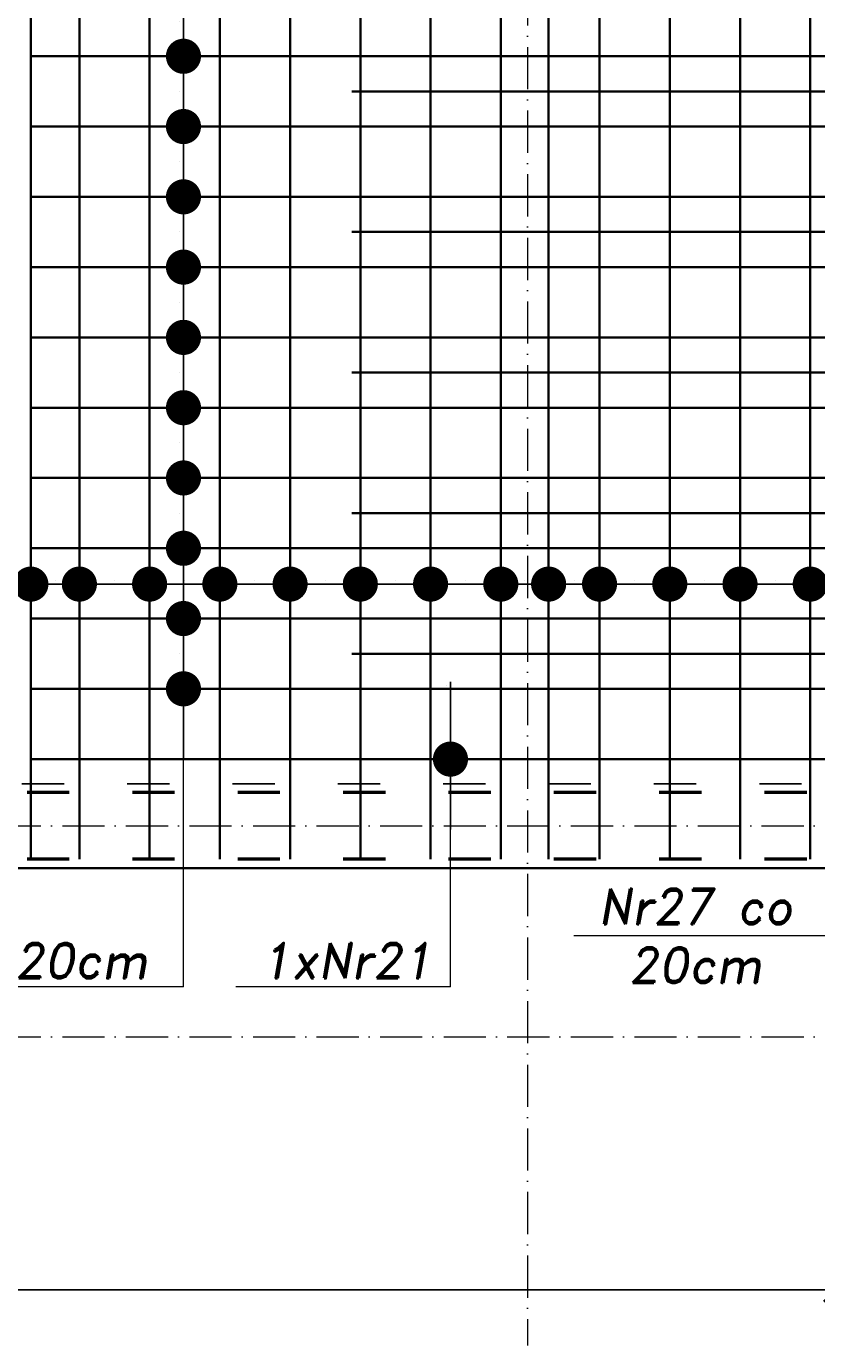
# Model space of a CAD drawing. Header units: millimetres. Extents: x 300938 to 312016, y 11971 to 20881.
# Tile 181 of 239: x 309886 to 310111, y 16196 to 16572. Entities that reach past the tile are written whole.
import ezdxf

# ---------------------------------------------------------------- set-up
doc = ezdxf.new("R2010")
doc.units = ezdxf.units.MM
doc.linetypes.add('ACAD_ISO03W100', pattern=[30, 12, -18])
doc.linetypes.add('ACAD_ISO10W100', pattern=[18, 12, -3, 0, -3])
for name, color, linetype, lineweight in [('konstrukcja', 3, 'Continuous', 35), ('konstrukcja wymiary', 1, 'Continuous', 13), ('opisy', 2, 'Continuous', 18), ('osie', 5, 'ACAD_ISO10W100', 13), ('zbrojenie', 4, 'Continuous', 50), ('zbrojenie płyty', 141, 'Continuous', 35)]:
    doc.layers.add(name, color=color, linetype=linetype, lineweight=lineweight)
doc.layers.add('przerywane', color=6, linetype='ACAD_ISO03W100')
doc.styles.add('KONSTRUKCJA', font='romand.shx', dxfattribs={"oblique": 10})
doc.styles.get("Standard").update_dxf_attribs({"font": 'romand.shx', "oblique": 10})
doc.dimstyles.new('150', dxfattribs={"dimtxt": 10, "dimasz": 7, "dimexe": 1.25, "dimexo": 0.625, "dimgap": 3, "dimtad": 1, "dimdec": 0, "dimrnd": 0.5, "dimtxsty": 'KONSTRUKCJA', "dimblk": 'ARCHTICK', "dimcen": 2.5, "dimadec": 0, "dimazin": 0, "dimtfac": 1, "dimtdec": 0, "dimtix": 1, "dimtmove": 0, "dimatfit": 3, "dimfxl": 4, "dimfxlon": 1, "dimarcsym": 0})
doc.dimstyles.new('kropki', dxfattribs={"dimtxt": 0.001, "dimasz": 10, "dimexe": 1.25, "dimexo": 0.625, "dimgap": 1, "dimtad": 1, "dimtxsty": 'Standard', "dimblk": 'DOT', "dimcen": 2.5, "dimadec": 0, "dimazin": 0, "dimtfac": 1, "dimtmove": 0, "dimatfit": 3, "dimfxl": 1, "dimfxlon": 1, "dimarcsym": 0})

# ---------------------------------------------------------------- blocks, each defined once
blk = doc.blocks.new('_ArchTick')
at = {"color": 0, "linetype": 'ByBlock', "lineweight": 13, "const_width": 0.15}
blk.add_lwpolyline([(-0.5, -0.5), (0.5, 0.5)], dxfattribs=at)
blk = doc.blocks.new('*D1323')
at = {"layer": 'Defpoints', "color": 0, "transparency": 16777216}
for p in [(310116.63, 16332.22), (309620.63, 16272.22), (310116.63, 16212.22)]:
    blk.add_point(p, dxfattribs=at)
at = {"layer": 'konstrukcja wymiary', "color": 0, "lineweight": -2, "transparency": 16777216}
for p, q in [((309620.63, 16216.22), (309620.63, 16210.97)), ((310116.63, 16216.22), (310116.63, 16210.97)), ((309620.63, 16212.22), (310116.63, 16212.22))]:
    blk.add_line(p, q, dxfattribs=at)
at = {"layer": 'konstrukcja wymiary', "color": 0, "lineweight": -2, "transparency": 16777216, "xscale": 7, "yscale": 7, "zscale": 7, "rotation": 180}
blk.add_blockref('_ArchTick', (309620.63, 16212.22), dxfattribs=at)
at = {"layer": 'konstrukcja wymiary', "color": 0, "lineweight": -2, "transparency": 16777216, "xscale": 7, "yscale": 7, "zscale": 7}
blk.add_blockref('_ArchTick', (310116.63, 16212.22), dxfattribs=at)
at = {"layer": 'konstrukcja wymiary', "color": 0, "transparency": 16777216, "insert": (309868.63, 16220.22), "char_height": 10, "attachment_point": 5, "style": 'KONSTRUKCJA'}
blk.add_mtext('496', dxfattribs=at)
blk = doc.blocks.new('_Dot')
at = {"color": 0, "linetype": 'ByBlock', "lineweight": -2}
blk.add_line((-0.5, 0), (-1, 0), dxfattribs=at)
at = {"color": 0, "linetype": 'ByBlock', "const_width": 0.5}
blk.add_lwpolyline([(-0.25, 0, 1), (0.25, 0, 1)], format="xyb", close=True, dxfattribs=at)
blk = doc.blocks.new('*D1833')
at = {"layer": 'Defpoints', "color": 0, "transparency": 16777216}
for p in [(309921.01, 16603.22), (309921.01, 16583.22), (309930.65, 16583.22)]:
    blk.add_point(p, dxfattribs=at)
at = {"layer": 'konstrukcja wymiary', "color": 0, "lineweight": -2, "transparency": 16777216}
for p, q in [((309930.65, 16613.22), (309930.65, 16623.22)), ((309929.65, 16603.22), (309931.9, 16603.22)), ((309930.65, 16603.22), (309930.65, 16583.22)), ((309929.65, 16583.22), (309931.9, 16583.22)), ((309930.65, 16573.22), (309930.65, 16563.22))]:
    blk.add_line(p, q, dxfattribs=at)
at = {"layer": 'konstrukcja wymiary', "color": 0, "lineweight": -2, "transparency": 16777216, "xscale": 10, "yscale": 10, "zscale": 10}
for p, rotation in [((309930.65, 16603.22), 270), ((309930.65, 16583.22), 90)]:
    blk.add_blockref('_Dot', p, dxfattribs=dict(at, rotation=rotation))
at = {"layer": 'konstrukcja wymiary', "color": 0, "transparency": 16777216, "insert": (309929.65, 16593.22), "char_height": 0.001, "attachment_point": 5, "rotation": 90}
blk.add_mtext('20', dxfattribs=at)
blk = doc.blocks.new('*D1834')
at = {"layer": 'Defpoints', "color": 0, "transparency": 16777216}
for p in [(309921.01, 16583.22), (309921.01, 16563.22), (309930.65, 16563.22)]:
    blk.add_point(p, dxfattribs=at)
at = {"layer": 'konstrukcja wymiary', "color": 0, "lineweight": -2, "transparency": 16777216}
for p, q in [((309930.65, 16593.22), (309930.65, 16603.22)), ((309929.65, 16583.22), (309931.9, 16583.22)), ((309930.65, 16583.22), (309930.65, 16563.22)), ((309929.65, 16563.22), (309931.9, 16563.22)), ((309930.65, 16553.22), (309930.65, 16543.22))]:
    blk.add_line(p, q, dxfattribs=at)
at = {"layer": 'konstrukcja wymiary', "color": 0, "lineweight": -2, "transparency": 16777216, "xscale": 10, "yscale": 10, "zscale": 10}
for p, rotation in [((309930.65, 16583.22), 270), ((309930.65, 16563.22), 90)]:
    blk.add_blockref('_Dot', p, dxfattribs=dict(at, rotation=rotation))
at = {"layer": 'konstrukcja wymiary', "color": 0, "transparency": 16777216, "insert": (309929.65, 16573.22), "char_height": 0.001, "attachment_point": 5, "rotation": 90}
blk.add_mtext('20', dxfattribs=at)
blk = doc.blocks.new('*D1835')
at = {"layer": 'Defpoints', "color": 0, "transparency": 16777216}
for p in [(309921.01, 16563.22), (309921.01, 16543.22), (309930.65, 16543.22)]:
    blk.add_point(p, dxfattribs=at)
at = {"layer": 'konstrukcja wymiary', "color": 0, "lineweight": -2, "transparency": 16777216}
for p, q in [((309930.65, 16573.22), (309930.65, 16583.22)), ((309929.65, 16563.22), (309931.9, 16563.22)), ((309930.65, 16563.22), (309930.65, 16543.22)), ((309929.65, 16543.22), (309931.9, 16543.22)), ((309930.65, 16533.22), (309930.65, 16523.22))]:
    blk.add_line(p, q, dxfattribs=at)
at = {"layer": 'konstrukcja wymiary', "color": 0, "lineweight": -2, "transparency": 16777216, "xscale": 10, "yscale": 10, "zscale": 10}
for p, rotation in [((309930.65, 16563.22), 270), ((309930.65, 16543.22), 90)]:
    blk.add_blockref('_Dot', p, dxfattribs=dict(at, rotation=rotation))
at = {"layer": 'konstrukcja wymiary', "color": 0, "transparency": 16777216, "insert": (309929.65, 16553.22), "char_height": 0.001, "attachment_point": 5, "rotation": 90}
blk.add_mtext('20', dxfattribs=at)
blk = doc.blocks.new('*D1836')
at = {"layer": 'Defpoints', "color": 0, "transparency": 16777216}
for p in [(309921.01, 16543.22), (309921.01, 16523.22), (309930.65, 16523.22)]:
    blk.add_point(p, dxfattribs=at)
at = {"layer": 'konstrukcja wymiary', "color": 0, "lineweight": -2, "transparency": 16777216}
for p, q in [((309930.65, 16553.22), (309930.65, 16563.22)), ((309929.65, 16543.22), (309931.9, 16543.22)), ((309930.65, 16543.22), (309930.65, 16523.22)), ((309929.65, 16523.22), (309931.9, 16523.22)), ((309930.65, 16513.22), (309930.65, 16503.22))]:
    blk.add_line(p, q, dxfattribs=at)
at = {"layer": 'konstrukcja wymiary', "color": 0, "lineweight": -2, "transparency": 16777216, "xscale": 10, "yscale": 10, "zscale": 10}
for p, rotation in [((309930.65, 16543.22), 270), ((309930.65, 16523.22), 90)]:
    blk.add_blockref('_Dot', p, dxfattribs=dict(at, rotation=rotation))
at = {"layer": 'konstrukcja wymiary', "color": 0, "transparency": 16777216, "insert": (309929.65, 16533.22), "char_height": 0.001, "attachment_point": 5, "rotation": 90}
blk.add_mtext('20', dxfattribs=at)
blk = doc.blocks.new('*D1837')
at = {"layer": 'Defpoints', "color": 0, "transparency": 16777216}
for p in [(309921.01, 16523.22), (309921.01, 16503.22), (309930.65, 16503.22)]:
    blk.add_point(p, dxfattribs=at)
at = {"layer": 'konstrukcja wymiary', "color": 0, "lineweight": -2, "transparency": 16777216}
for p, q in [((309930.65, 16533.22), (309930.65, 16543.22)), ((309929.65, 16523.22), (309931.9, 16523.22)), ((309930.65, 16523.22), (309930.65, 16503.22)), ((309929.65, 16503.22), (309931.9, 16503.22)), ((309930.65, 16493.22), (309930.65, 16483.22))]:
    blk.add_line(p, q, dxfattribs=at)
at = {"layer": 'konstrukcja wymiary', "color": 0, "lineweight": -2, "transparency": 16777216, "xscale": 10, "yscale": 10, "zscale": 10}
for p, rotation in [((309930.65, 16523.22), 270), ((309930.65, 16503.22), 90)]:
    blk.add_blockref('_Dot', p, dxfattribs=dict(at, rotation=rotation))
at = {"layer": 'konstrukcja wymiary', "color": 0, "transparency": 16777216, "insert": (309929.65, 16513.22), "char_height": 0.001, "attachment_point": 5, "rotation": 90}
blk.add_mtext('20', dxfattribs=at)
blk = doc.blocks.new('*D1838')
at = {"layer": 'Defpoints', "color": 0, "transparency": 16777216}
for p in [(309921.01, 16503.22), (309921.01, 16483.22), (309930.65, 16483.22)]:
    blk.add_point(p, dxfattribs=at)
at = {"layer": 'konstrukcja wymiary', "color": 0, "lineweight": -2, "transparency": 16777216}
for p, q in [((309930.65, 16513.22), (309930.65, 16523.22)), ((309929.65, 16503.22), (309931.9, 16503.22)), ((309930.65, 16503.22), (309930.65, 16483.22)), ((309929.65, 16483.22), (309931.9, 16483.22)), ((309930.65, 16473.22), (309930.65, 16463.22))]:
    blk.add_line(p, q, dxfattribs=at)
at = {"layer": 'konstrukcja wymiary', "color": 0, "lineweight": -2, "transparency": 16777216, "xscale": 10, "yscale": 10, "zscale": 10}
for p, rotation in [((309930.65, 16503.22), 270), ((309930.65, 16483.22), 90)]:
    blk.add_blockref('_Dot', p, dxfattribs=dict(at, rotation=rotation))
at = {"layer": 'konstrukcja wymiary', "color": 0, "transparency": 16777216, "insert": (309929.65, 16493.22), "char_height": 0.001, "attachment_point": 5, "rotation": 90}
blk.add_mtext('20', dxfattribs=at)
blk = doc.blocks.new('*D1839')
at = {"layer": 'Defpoints', "color": 0, "transparency": 16777216}
for p in [(309921.01, 16483.22), (309921.01, 16463.22), (309930.65, 16463.22)]:
    blk.add_point(p, dxfattribs=at)
at = {"layer": 'konstrukcja wymiary', "color": 0, "lineweight": -2, "transparency": 16777216}
for p, q in [((309930.65, 16493.22), (309930.65, 16503.22)), ((309929.65, 16483.22), (309931.9, 16483.22)), ((309930.65, 16483.22), (309930.65, 16463.22)), ((309929.65, 16463.22), (309931.9, 16463.22)), ((309930.65, 16453.22), (309930.65, 16443.22))]:
    blk.add_line(p, q, dxfattribs=at)
at = {"layer": 'konstrukcja wymiary', "color": 0, "lineweight": -2, "transparency": 16777216, "xscale": 10, "yscale": 10, "zscale": 10}
for p, rotation in [((309930.65, 16483.22), 270), ((309930.65, 16463.22), 90)]:
    blk.add_blockref('_Dot', p, dxfattribs=dict(at, rotation=rotation))
at = {"layer": 'konstrukcja wymiary', "color": 0, "transparency": 16777216, "insert": (309929.65, 16473.22), "char_height": 0.001, "attachment_point": 5, "rotation": 90}
blk.add_mtext('20', dxfattribs=at)
blk = doc.blocks.new('*D1840')
at = {"layer": 'Defpoints', "color": 0, "transparency": 16777216}
for p in [(309921.01, 16463.22), (309921.01, 16443.22), (309930.65, 16443.22)]:
    blk.add_point(p, dxfattribs=at)
at = {"layer": 'konstrukcja wymiary', "color": 0, "lineweight": -2, "transparency": 16777216}
for p, q in [((309930.65, 16473.22), (309930.65, 16483.22)), ((309929.65, 16463.22), (309931.9, 16463.22)), ((309930.65, 16463.22), (309930.65, 16443.22)), ((309929.65, 16443.22), (309931.9, 16443.22)), ((309930.65, 16433.22), (309930.65, 16423.22))]:
    blk.add_line(p, q, dxfattribs=at)
at = {"layer": 'konstrukcja wymiary', "color": 0, "lineweight": -2, "transparency": 16777216, "xscale": 10, "yscale": 10, "zscale": 10}
for p, rotation in [((309930.65, 16463.22), 270), ((309930.65, 16443.22), 90)]:
    blk.add_blockref('_Dot', p, dxfattribs=dict(at, rotation=rotation))
at = {"layer": 'konstrukcja wymiary', "color": 0, "transparency": 16777216, "insert": (309929.65, 16453.22), "char_height": 0.001, "attachment_point": 5, "rotation": 90}
blk.add_mtext('20', dxfattribs=at)
blk = doc.blocks.new('*D1841')
at = {"layer": 'Defpoints', "color": 0, "transparency": 16777216}
for p in [(309921.01, 16443.22), (309921.01, 16423.22), (309930.65, 16423.22)]:
    blk.add_point(p, dxfattribs=at)
at = {"layer": 'konstrukcja wymiary', "color": 0, "lineweight": -2, "transparency": 16777216}
for p, q in [((309930.65, 16453.22), (309930.65, 16463.22)), ((309929.65, 16443.22), (309931.9, 16443.22)), ((309930.65, 16443.22), (309930.65, 16423.22)), ((309929.65, 16423.22), (309931.9, 16423.22)), ((309930.65, 16413.22), (309930.65, 16403.22))]:
    blk.add_line(p, q, dxfattribs=at)
at = {"layer": 'konstrukcja wymiary', "color": 0, "lineweight": -2, "transparency": 16777216, "xscale": 10, "yscale": 10, "zscale": 10}
for p, rotation in [((309930.65, 16443.22), 270), ((309930.65, 16423.22), 90)]:
    blk.add_blockref('_Dot', p, dxfattribs=dict(at, rotation=rotation))
at = {"layer": 'konstrukcja wymiary', "color": 0, "transparency": 16777216, "insert": (309929.65, 16433.22), "char_height": 0.001, "attachment_point": 5, "rotation": 90}
blk.add_mtext('20', dxfattribs=at)
blk = doc.blocks.new('*D1842')
at = {"layer": 'Defpoints', "color": 0, "transparency": 16777216}
for p in [(309921.01, 16423.22), (309921.01, 16403.22), (309930.65, 16403.22)]:
    blk.add_point(p, dxfattribs=at)
at = {"layer": 'konstrukcja wymiary', "color": 0, "lineweight": -2, "transparency": 16777216}
for p, q in [((309930.65, 16433.22), (309930.65, 16443.22)), ((309929.65, 16423.22), (309931.9, 16423.22)), ((309930.65, 16423.22), (309930.65, 16403.22)), ((309929.65, 16403.22), (309931.9, 16403.22)), ((309930.65, 16393.22), (309930.65, 16383.22))]:
    blk.add_line(p, q, dxfattribs=at)
at = {"layer": 'konstrukcja wymiary', "color": 0, "lineweight": -2, "transparency": 16777216, "xscale": 10, "yscale": 10, "zscale": 10}
for p, rotation in [((309930.65, 16423.22), 270), ((309930.65, 16403.22), 90)]:
    blk.add_blockref('_Dot', p, dxfattribs=dict(at, rotation=rotation))
at = {"layer": 'konstrukcja wymiary', "color": 0, "transparency": 16777216, "insert": (309929.65, 16413.22), "char_height": 0.001, "attachment_point": 5, "rotation": 90}
blk.add_mtext('20', dxfattribs=at)
blk = doc.blocks.new('*D1843')
at = {"layer": 'Defpoints', "color": 0, "transparency": 16777216}
for p in [(309921.01, 16403.22), (309921.01, 16383.22), (309930.65, 16383.22)]:
    blk.add_point(p, dxfattribs=at)
at = {"layer": 'konstrukcja wymiary', "color": 0, "lineweight": -2, "transparency": 16777216}
for p, q in [((309930.65, 16413.22), (309930.65, 16423.22)), ((309929.65, 16403.22), (309931.9, 16403.22)), ((309930.65, 16403.22), (309930.65, 16383.22)), ((309929.65, 16383.22), (309931.9, 16383.22)), ((309930.65, 16373.22), (309930.65, 16363.22))]:
    blk.add_line(p, q, dxfattribs=at)
at = {"layer": 'konstrukcja wymiary', "color": 0, "lineweight": -2, "transparency": 16777216, "xscale": 10, "yscale": 10, "zscale": 10}
for p, rotation in [((309930.65, 16403.22), 270), ((309930.65, 16383.22), 90)]:
    blk.add_blockref('_Dot', p, dxfattribs=dict(at, rotation=rotation))
at = {"layer": 'konstrukcja wymiary', "color": 0, "transparency": 16777216, "insert": (309929.65, 16393.22), "char_height": 0.001, "attachment_point": 5, "rotation": 90}
blk.add_mtext('20', dxfattribs=at)
blk = doc.blocks.new('*D1844')
at = {"layer": 'Defpoints', "color": 0, "transparency": 16777216}
for p in [(309996.36, 16363.22), (309996.36, 16363.22), (310006.68, 16363.22)]:
    blk.add_point(p, dxfattribs=at)
at = {"layer": 'konstrukcja wymiary', "color": 0, "lineweight": -2, "transparency": 16777216}
for p, q in [((310006.68, 16373.22), (310006.68, 16385.22)), ((310005.68, 16363.22), (310007.93, 16363.22)), ((310005.68, 16363.22), (310007.93, 16363.22)), ((310006.68, 16363.22), (310006.68, 16363.22)), ((310006.68, 16353.22), (310006.68, 16343.22))]:
    blk.add_line(p, q, dxfattribs=at)
at = {"layer": 'konstrukcja wymiary', "color": 0, "lineweight": -2, "transparency": 16777216, "xscale": 10, "yscale": 10, "zscale": 10}
for rotation in [270, 90]:
    blk.add_blockref('_Dot', (310006.68, 16363.22), dxfattribs=dict(at, rotation=rotation))
at = {"layer": 'konstrukcja wymiary', "color": 0, "transparency": 16777216, "insert": (310005.67, 16384.22), "char_height": 0.001, "attachment_point": 5, "rotation": 90}
blk.add_mtext('0', dxfattribs=at)
blk = doc.blocks.new('*D2033')
at = {"layer": 'Defpoints', "color": 0, "transparency": 16777216}
for p in [(309887.19, 16423.22), (309901.01, 16423.22), (309901.01, 16413.02)]:
    blk.add_point(p, dxfattribs=at)
at = {"layer": 'konstrukcja wymiary', "color": 0, "lineweight": -2, "transparency": 16777216}
for p, q in [((309877.19, 16413.02), (309867.19, 16413.02)), ((309887.19, 16414.02), (309887.19, 16411.77)), ((309887.19, 16413.02), (309901.01, 16413.02)), ((309901.01, 16414.02), (309901.01, 16411.77)), ((309911.01, 16413.02), (309921.01, 16413.02))]:
    blk.add_line(p, q, dxfattribs=at)
at = {"layer": 'konstrukcja wymiary', "color": 0, "lineweight": -2, "transparency": 16777216, "xscale": 10, "yscale": 10, "zscale": 10}
blk.add_blockref('_Dot', (309887.19, 16413.02), dxfattribs=at)
at = {"layer": 'konstrukcja wymiary', "color": 0, "lineweight": -2, "transparency": 16777216, "xscale": 10, "yscale": 10, "zscale": 10, "rotation": 180}
blk.add_blockref('_Dot', (309901.01, 16413.02), dxfattribs=at)
at = {"layer": 'konstrukcja wymiary', "color": 0, "transparency": 16777216, "insert": (309894.1, 16414.02), "char_height": 0.001, "attachment_point": 5}
blk.add_mtext('13,82', dxfattribs=at)
blk = doc.blocks.new('*D2034')
at = {"layer": 'Defpoints', "color": 0, "transparency": 16777216}
for p in [(309901.01, 16423.22), (309921.01, 16413.02), (309921.01, 16403.22)]:
    blk.add_point(p, dxfattribs=at)
at = {"layer": 'konstrukcja wymiary', "color": 0, "lineweight": -2, "transparency": 16777216}
for p, q in [((309891.01, 16413.02), (309881.01, 16413.02)), ((309901.01, 16414.02), (309901.01, 16411.77)), ((309901.01, 16413.02), (309921.01, 16413.02)), ((309921.01, 16412.02), (309921.01, 16414.27)), ((309931.01, 16413.02), (309941.01, 16413.02))]:
    blk.add_line(p, q, dxfattribs=at)
at = {"layer": 'konstrukcja wymiary', "color": 0, "lineweight": -2, "transparency": 16777216, "xscale": 10, "yscale": 10, "zscale": 10}
blk.add_blockref('_Dot', (309901.01, 16413.02), dxfattribs=at)
at = {"layer": 'konstrukcja wymiary', "color": 0, "lineweight": -2, "transparency": 16777216, "xscale": 10, "yscale": 10, "zscale": 10, "rotation": 180}
blk.add_blockref('_Dot', (309921.01, 16413.02), dxfattribs=at)
at = {"layer": 'konstrukcja wymiary', "color": 0, "transparency": 16777216, "insert": (309911.01, 16414.02), "char_height": 0.001, "attachment_point": 5}
blk.add_mtext('20', dxfattribs=at)
blk = doc.blocks.new('*D2035')
at = {"layer": 'Defpoints', "color": 0, "transparency": 16777216}
for p in [(309941.01, 16413.02), (309921.01, 16403.22), (309941.01, 16403.22)]:
    blk.add_point(p, dxfattribs=at)
at = {"layer": 'konstrukcja wymiary', "color": 0, "lineweight": -2, "transparency": 16777216}
for p, q in [((309911.01, 16413.02), (309901.01, 16413.02)), ((309921.01, 16412.02), (309921.01, 16414.27)), ((309921.01, 16413.02), (309941.01, 16413.02)), ((309941.01, 16412.02), (309941.01, 16414.27)), ((309951.01, 16413.02), (309961.01, 16413.02))]:
    blk.add_line(p, q, dxfattribs=at)
at = {"layer": 'konstrukcja wymiary', "color": 0, "lineweight": -2, "transparency": 16777216, "xscale": 10, "yscale": 10, "zscale": 10}
blk.add_blockref('_Dot', (309921.01, 16413.02), dxfattribs=at)
at = {"layer": 'konstrukcja wymiary', "color": 0, "lineweight": -2, "transparency": 16777216, "xscale": 10, "yscale": 10, "zscale": 10, "rotation": 180}
blk.add_blockref('_Dot', (309941.01, 16413.02), dxfattribs=at)
at = {"layer": 'konstrukcja wymiary', "color": 0, "transparency": 16777216, "insert": (309931.01, 16414.02), "char_height": 0.001, "attachment_point": 5}
blk.add_mtext('20', dxfattribs=at)
blk = doc.blocks.new('*D2036')
at = {"layer": 'Defpoints', "color": 0, "transparency": 16777216}
for p in [(309961.01, 16413.02), (309941.01, 16403.22), (309961.01, 16403.22)]:
    blk.add_point(p, dxfattribs=at)
at = {"layer": 'konstrukcja wymiary', "color": 0, "lineweight": -2, "transparency": 16777216}
for p, q in [((309931.01, 16413.02), (309921.01, 16413.02)), ((309941.01, 16412.02), (309941.01, 16414.27)), ((309941.01, 16413.02), (309961.01, 16413.02)), ((309961.01, 16412.02), (309961.01, 16414.27)), ((309971.01, 16413.02), (309981.01, 16413.02))]:
    blk.add_line(p, q, dxfattribs=at)
at = {"layer": 'konstrukcja wymiary', "color": 0, "lineweight": -2, "transparency": 16777216, "xscale": 10, "yscale": 10, "zscale": 10}
blk.add_blockref('_Dot', (309941.01, 16413.02), dxfattribs=at)
at = {"layer": 'konstrukcja wymiary', "color": 0, "lineweight": -2, "transparency": 16777216, "xscale": 10, "yscale": 10, "zscale": 10, "rotation": 180}
blk.add_blockref('_Dot', (309961.01, 16413.02), dxfattribs=at)
at = {"layer": 'konstrukcja wymiary', "color": 0, "transparency": 16777216, "insert": (309951.01, 16414.02), "char_height": 0.001, "attachment_point": 5}
blk.add_mtext('20', dxfattribs=at)
blk = doc.blocks.new('*D2037')
at = {"layer": 'Defpoints', "color": 0, "transparency": 16777216}
for p in [(309981.01, 16413.02), (309961.01, 16403.22), (309981.01, 16403.22)]:
    blk.add_point(p, dxfattribs=at)
at = {"layer": 'konstrukcja wymiary', "color": 0, "lineweight": -2, "transparency": 16777216}
for p, q in [((309951.01, 16413.02), (309941.01, 16413.02)), ((309961.01, 16412.02), (309961.01, 16414.27)), ((309961.01, 16413.02), (309981.01, 16413.02)), ((309981.01, 16412.02), (309981.01, 16414.27)), ((309991.01, 16413.02), (310001.01, 16413.02))]:
    blk.add_line(p, q, dxfattribs=at)
at = {"layer": 'konstrukcja wymiary', "color": 0, "lineweight": -2, "transparency": 16777216, "xscale": 10, "yscale": 10, "zscale": 10}
blk.add_blockref('_Dot', (309961.01, 16413.02), dxfattribs=at)
at = {"layer": 'konstrukcja wymiary', "color": 0, "lineweight": -2, "transparency": 16777216, "xscale": 10, "yscale": 10, "zscale": 10, "rotation": 180}
blk.add_blockref('_Dot', (309981.01, 16413.02), dxfattribs=at)
at = {"layer": 'konstrukcja wymiary', "color": 0, "transparency": 16777216, "insert": (309971.01, 16414.02), "char_height": 0.001, "attachment_point": 5}
blk.add_mtext('20', dxfattribs=at)
blk = doc.blocks.new('*D2038')
at = {"layer": 'Defpoints', "color": 0, "transparency": 16777216}
for p in [(310001.01, 16413.02), (309981.01, 16403.22), (310001.01, 16403.22)]:
    blk.add_point(p, dxfattribs=at)
at = {"layer": 'konstrukcja wymiary', "color": 0, "lineweight": -2, "transparency": 16777216}
for p, q in [((309971.01, 16413.02), (309961.01, 16413.02)), ((309981.01, 16412.02), (309981.01, 16414.27)), ((309981.01, 16413.02), (310001.01, 16413.02)), ((310001.01, 16412.02), (310001.01, 16414.27)), ((310011.01, 16413.02), (310021.01, 16413.02))]:
    blk.add_line(p, q, dxfattribs=at)
at = {"layer": 'konstrukcja wymiary', "color": 0, "lineweight": -2, "transparency": 16777216, "xscale": 10, "yscale": 10, "zscale": 10}
blk.add_blockref('_Dot', (309981.01, 16413.02), dxfattribs=at)
at = {"layer": 'konstrukcja wymiary', "color": 0, "lineweight": -2, "transparency": 16777216, "xscale": 10, "yscale": 10, "zscale": 10, "rotation": 180}
blk.add_blockref('_Dot', (310001.01, 16413.02), dxfattribs=at)
at = {"layer": 'konstrukcja wymiary', "color": 0, "transparency": 16777216, "insert": (309991.01, 16414.02), "char_height": 0.001, "attachment_point": 5}
blk.add_mtext('20', dxfattribs=at)
blk = doc.blocks.new('*D2039')
at = {"layer": 'Defpoints', "color": 0, "transparency": 16777216}
for p in [(310021.01, 16413.02), (310001.01, 16403.22), (310021.01, 16403.22)]:
    blk.add_point(p, dxfattribs=at)
at = {"layer": 'konstrukcja wymiary', "color": 0, "lineweight": -2, "transparency": 16777216}
for p, q in [((309991.01, 16413.02), (309981.01, 16413.02)), ((310001.01, 16412.02), (310001.01, 16414.27)), ((310001.01, 16413.02), (310021.01, 16413.02)), ((310021.01, 16412.02), (310021.01, 16414.27)), ((310031.01, 16413.02), (310041.01, 16413.02))]:
    blk.add_line(p, q, dxfattribs=at)
at = {"layer": 'konstrukcja wymiary', "color": 0, "lineweight": -2, "transparency": 16777216, "xscale": 10, "yscale": 10, "zscale": 10}
blk.add_blockref('_Dot', (310001.01, 16413.02), dxfattribs=at)
at = {"layer": 'konstrukcja wymiary', "color": 0, "lineweight": -2, "transparency": 16777216, "xscale": 10, "yscale": 10, "zscale": 10, "rotation": 180}
blk.add_blockref('_Dot', (310021.01, 16413.02), dxfattribs=at)
at = {"layer": 'konstrukcja wymiary', "color": 0, "transparency": 16777216, "insert": (310011.01, 16414.02), "char_height": 0.001, "attachment_point": 5}
blk.add_mtext('20', dxfattribs=at)
blk = doc.blocks.new('*D2040')
at = {"layer": 'Defpoints', "color": 0, "transparency": 16777216}
for p in [(310034.63, 16413.02), (310021.01, 16403.22), (310034.63, 16403.22)]:
    blk.add_point(p, dxfattribs=at)
at = {"layer": 'konstrukcja wymiary', "color": 0, "lineweight": -2, "transparency": 16777216}
for p, q in [((310011.01, 16413.02), (310001.01, 16413.02)), ((310021.01, 16412.02), (310021.01, 16414.27)), ((310021.01, 16413.02), (310034.63, 16413.02)), ((310034.63, 16412.02), (310034.63, 16414.27)), ((310044.63, 16413.02), (310054.63, 16413.02))]:
    blk.add_line(p, q, dxfattribs=at)
at = {"layer": 'konstrukcja wymiary', "color": 0, "lineweight": -2, "transparency": 16777216, "xscale": 10, "yscale": 10, "zscale": 10}
blk.add_blockref('_Dot', (310021.01, 16413.02), dxfattribs=at)
at = {"layer": 'konstrukcja wymiary', "color": 0, "lineweight": -2, "transparency": 16777216, "xscale": 10, "yscale": 10, "zscale": 10, "rotation": 180}
blk.add_blockref('_Dot', (310034.63, 16413.02), dxfattribs=at)
at = {"layer": 'konstrukcja wymiary', "color": 0, "transparency": 16777216, "insert": (310027.82, 16414.02), "char_height": 0.001, "attachment_point": 5}
blk.add_mtext('13,62', dxfattribs=at)
blk = doc.blocks.new('*D2041')
at = {"layer": 'Defpoints', "color": 0, "transparency": 16777216}
for p in [(310049.13, 16413.02), (310034.63, 16403.22), (310049.13, 16403.22)]:
    blk.add_point(p, dxfattribs=at)
at = {"layer": 'konstrukcja wymiary', "color": 0, "lineweight": -2, "transparency": 16777216}
for p, q in [((310024.63, 16413.02), (310014.63, 16413.02)), ((310034.63, 16412.02), (310034.63, 16414.27)), ((310034.63, 16413.02), (310049.13, 16413.02)), ((310049.13, 16412.02), (310049.13, 16414.27)), ((310059.13, 16413.02), (310069.13, 16413.02))]:
    blk.add_line(p, q, dxfattribs=at)
at = {"layer": 'konstrukcja wymiary', "color": 0, "lineweight": -2, "transparency": 16777216, "xscale": 10, "yscale": 10, "zscale": 10}
blk.add_blockref('_Dot', (310034.63, 16413.02), dxfattribs=at)
at = {"layer": 'konstrukcja wymiary', "color": 0, "lineweight": -2, "transparency": 16777216, "xscale": 10, "yscale": 10, "zscale": 10, "rotation": 180}
blk.add_blockref('_Dot', (310049.13, 16413.02), dxfattribs=at)
at = {"layer": 'konstrukcja wymiary', "color": 0, "transparency": 16777216, "insert": (310041.88, 16414.02), "char_height": 0.001, "attachment_point": 5}
blk.add_mtext('14,5', dxfattribs=at)
blk = doc.blocks.new('*D2042')
at = {"layer": 'Defpoints', "color": 0, "transparency": 16777216}
for p in [(310069.13, 16413.02), (310049.13, 16403.22), (310069.13, 16403.22)]:
    blk.add_point(p, dxfattribs=at)
at = {"layer": 'konstrukcja wymiary', "color": 0, "lineweight": -2, "transparency": 16777216}
for p, q in [((310039.13, 16413.02), (310029.13, 16413.02)), ((310049.13, 16412.02), (310049.13, 16414.27)), ((310049.13, 16413.02), (310069.13, 16413.02)), ((310069.13, 16412.02), (310069.13, 16414.27)), ((310079.13, 16413.02), (310089.13, 16413.02))]:
    blk.add_line(p, q, dxfattribs=at)
at = {"layer": 'konstrukcja wymiary', "color": 0, "lineweight": -2, "transparency": 16777216, "xscale": 10, "yscale": 10, "zscale": 10}
blk.add_blockref('_Dot', (310049.13, 16413.02), dxfattribs=at)
at = {"layer": 'konstrukcja wymiary', "color": 0, "lineweight": -2, "transparency": 16777216, "xscale": 10, "yscale": 10, "zscale": 10, "rotation": 180}
blk.add_blockref('_Dot', (310069.13, 16413.02), dxfattribs=at)
at = {"layer": 'konstrukcja wymiary', "color": 0, "transparency": 16777216, "insert": (310059.13, 16414.02), "char_height": 0.001, "attachment_point": 5}
blk.add_mtext('20', dxfattribs=at)
blk = doc.blocks.new('*D2043')
at = {"layer": 'Defpoints', "color": 0, "transparency": 16777216}
for p in [(310089.13, 16413.02), (310069.13, 16403.22), (310089.13, 16403.22)]:
    blk.add_point(p, dxfattribs=at)
at = {"layer": 'konstrukcja wymiary', "color": 0, "lineweight": -2, "transparency": 16777216}
for p, q in [((310059.13, 16413.02), (310049.13, 16413.02)), ((310069.13, 16412.02), (310069.13, 16414.27)), ((310069.13, 16413.02), (310089.13, 16413.02)), ((310089.13, 16412.02), (310089.13, 16414.27)), ((310099.13, 16413.02), (310109.13, 16413.02))]:
    blk.add_line(p, q, dxfattribs=at)
at = {"layer": 'konstrukcja wymiary', "color": 0, "lineweight": -2, "transparency": 16777216, "xscale": 10, "yscale": 10, "zscale": 10}
blk.add_blockref('_Dot', (310069.13, 16413.02), dxfattribs=at)
at = {"layer": 'konstrukcja wymiary', "color": 0, "lineweight": -2, "transparency": 16777216, "xscale": 10, "yscale": 10, "zscale": 10, "rotation": 180}
blk.add_blockref('_Dot', (310089.13, 16413.02), dxfattribs=at)
at = {"layer": 'konstrukcja wymiary', "color": 0, "transparency": 16777216, "insert": (310079.13, 16414.02), "char_height": 0.001, "attachment_point": 5}
blk.add_mtext('20', dxfattribs=at)
blk = doc.blocks.new('*D2044')
at = {"layer": 'Defpoints', "color": 0, "transparency": 16777216}
for p in [(310109.13, 16413.02), (310089.13, 16403.22), (310109.13, 16403.22)]:
    blk.add_point(p, dxfattribs=at)
at = {"layer": 'konstrukcja wymiary', "color": 0, "lineweight": -2, "transparency": 16777216}
for p, q in [((310079.13, 16413.02), (310069.13, 16413.02)), ((310089.13, 16412.02), (310089.13, 16414.27)), ((310089.13, 16413.02), (310109.13, 16413.02)), ((310109.13, 16412.02), (310109.13, 16414.27)), ((310119.13, 16413.02), (310129.13, 16413.02))]:
    blk.add_line(p, q, dxfattribs=at)
at = {"layer": 'konstrukcja wymiary', "color": 0, "lineweight": -2, "transparency": 16777216, "xscale": 10, "yscale": 10, "zscale": 10}
blk.add_blockref('_Dot', (310089.13, 16413.02), dxfattribs=at)
at = {"layer": 'konstrukcja wymiary', "color": 0, "lineweight": -2, "transparency": 16777216, "xscale": 10, "yscale": 10, "zscale": 10, "rotation": 180}
blk.add_blockref('_Dot', (310109.13, 16413.02), dxfattribs=at)
at = {"layer": 'konstrukcja wymiary', "color": 0, "transparency": 16777216, "insert": (310099.13, 16414.02), "char_height": 0.001, "attachment_point": 5}
blk.add_mtext('20', dxfattribs=at)

msp = doc.modelspace()

# ---------------------------------------------------------------- linework, layer by layer
at = {"layer": 'konstrukcja'}
msp.add_line((310116.631, 16332.224), (309620.631, 16332.224), dxfattribs=at)
at = {"layer": 'konstrukcja wymiary'}
for p, q in [((309930.647, 16298.419), (309930.647, 16433.224)), ((310006.675, 16298.419), (310006.675, 16373.974)), ((310440.018, 16312.941), (310041.853, 16312.941)), ((309930.647, 16298.419), (309819.751, 16298.419)), ((310006.675, 16298.419), (309945.514, 16298.419))]:
    msp.add_line(p, q, dxfattribs=at)
at = {"layer": 'osie'}
for p, q in [((310028.631, 17706.148), (310028.631, 16196.332)), ((308773.963, 16344.224), (310778.683, 16344.224)), ((308773.963, 16284.224), (310778.683, 16284.224))]:
    msp.add_line(p, q, dxfattribs=at)
at = {"layer": 'przerywane'}
msp.add_line((309884.631, 16356.224), (310116.631, 16356.224), dxfattribs=at)
at = {"layer": 'zbrojenie', "linetype": 'ACAD_ISO03W100'}
for p, q in [((310138.131, 16353.724), (309599.131, 16353.724)), ((310138.131, 16334.724), (309599.131, 16334.724))]:
    msp.add_line(p, q, dxfattribs=at)
at = {"layer": 'zbrojenie płyty'}
for p, q in [((309887.189, 17069.224), (309887.189, 16334.724)), ((309901.014, 17069.224), (309901.014, 16334.724)), ((309921.014, 17069.224), (309921.014, 16334.724)), ((309941.014, 17069.224), (309941.014, 16334.724)), ((309961.014, 17069.224), (309961.014, 16334.724)), ((309981.014, 17069.224), (309981.014, 16334.724)), ((310001.014, 17069.224), (310001.014, 16334.724)), ((310021.014, 17069.224), (310021.014, 16334.724)), ((310034.631, 17069.224), (310034.631, 16334.724)), ((310049.131, 17069.224), (310049.131, 16334.724)), ((310069.131, 17069.224), (310069.131, 16334.724)), ((310089.131, 17069.224), (310089.131, 16334.724)), ((310109.131, 17069.224), (310109.131, 16334.724)), ((309887.189, 16563.224), (310278.631, 16563.224)), ((309978.631, 16553.224), (310278.631, 16553.224)), ((309887.189, 16543.224), (310278.631, 16543.224)), ((309887.189, 16523.224), (310278.631, 16523.224)), ((309978.631, 16513.224), (310278.631, 16513.224)), ((309887.189, 16503.224), (310278.631, 16503.224)), ((309887.189, 16483.224), (310278.631, 16483.224)), ((309978.631, 16473.224), (310278.631, 16473.224)), ((309887.189, 16463.224), (310278.631, 16463.224)), ((309887.189, 16443.224), (310278.631, 16443.224)), ((309978.631, 16433.224), (310278.631, 16433.224)), ((309887.189, 16423.224), (310278.631, 16423.224)), ((309887.189, 16403.224), (310278.631, 16403.224)), ((309978.631, 16393.224), (310278.631, 16393.224)), ((309887.189, 16383.224), (310278.631, 16383.224)), ((309887.189, 16363.224), (310758.131, 16363.224))]:
    msp.add_line(p, q, dxfattribs=at)

# ---------------------------------------------------------------- texts
at = {"layer": 'opisy', "char_height": 10, "width": 231.49388, "attachment_point": 5}
for s, insert in [('Nr27 co\\P20cm', (310076.419, 16312.941)), ('Nr20 co 20cm', (309870.441, 16305.865)), ('1xNr21', (309977.123, 16305.865))]:
    msp.add_mtext(s, dxfattribs=dict(at, insert=insert))

# ---------------------------------------------------------------- dimensions: what is measured, and where the dimension line sits
at = {"layer": 'konstrukcja wymiary'}
for base, p1, p2, picture, middle in [((309930.647, 16583.224), (309921.014, 16603.224), (309921.014, 16583.224), '*D1833', (309929.647, 16593.224)), ((309930.647, 16563.224), (309921.014, 16583.224), (309921.014, 16563.224), '*D1834', (309929.647, 16573.224)), ((309930.647, 16543.224), (309921.014, 16563.224), (309921.014, 16543.224), '*D1835', (309929.647, 16553.224)), ((309930.647, 16523.224), (309921.014, 16543.224), (309921.014, 16523.224), '*D1836', (309929.647, 16533.224)), ((309930.647, 16503.224), (309921.014, 16523.224), (309921.014, 16503.224), '*D1837', (309929.647, 16513.224)), ((309930.647, 16483.224), (309921.014, 16503.224), (309921.014, 16483.224), '*D1838', (309929.647, 16493.224)), ((309930.647, 16463.224), (309921.014, 16483.224), (309921.014, 16463.224), '*D1839', (309929.647, 16473.224)), ((309930.647, 16443.224), (309921.014, 16463.224), (309921.014, 16443.224), '*D1840', (309929.647, 16453.224)), ((309930.647, 16423.224), (309921.014, 16443.224), (309921.014, 16423.224), '*D1841', (309929.647, 16433.224)), ((309930.647, 16403.224), (309921.014, 16423.224), (309921.014, 16403.224), '*D1842', (309929.647, 16413.224)), ((309930.647, 16383.224), (309921.014, 16403.224), (309921.014, 16383.224), '*D1843', (309929.647, 16393.224))]:
    dim = msp.add_linear_dim(base=base, p1=p1, p2=p2, angle=90, dimstyle='kropki', override={"dimtmove": 1}, dxfattribs=at)
    dim.commit()
    dim.dimension.update_dxf_attribs({"geometry": picture, "text_midpoint": middle})
dim = msp.add_linear_dim(base=(309901.0138, 16413.0222), p1=(309887.1889, 16423.2237), p2=(309901.0138, 16423.2237), dimstyle='kropki', dxfattribs=at)
dim.commit()
dim.dimension.update_dxf_attribs({"geometry": '*D2033', "text_midpoint": (309894.1014, 16414.0228)})
for base, p1, p2, dimstyle, picture, middle in [((309921.014, 16413.022), (309901.014, 16423.224), (309921.014, 16403.224), 'kropki', '*D2034', (309911.014, 16414.023)), ((309941.014, 16413.022), (309921.014, 16403.224), (309941.014, 16403.224), 'kropki', '*D2035', (309931.014, 16414.023)), ((309961.014, 16413.022), (309941.014, 16403.224), (309961.014, 16403.224), 'kropki', '*D2036', (309951.014, 16414.023)), ((309981.014, 16413.022), (309961.014, 16403.224), (309981.014, 16403.224), 'kropki', '*D2037', (309971.014, 16414.023)), ((310001.014, 16413.022), (309981.014, 16403.224), (310001.014, 16403.224), 'kropki', '*D2038', (309991.014, 16414.023)), ((310021.014, 16413.022), (310001.014, 16403.224), (310021.014, 16403.224), 'kropki', '*D2039', (310011.014, 16414.023)), ((310034.631, 16413.022), (310021.014, 16403.224), (310034.631, 16403.224), 'kropki', '*D2040', (310027.822, 16414.023)), ((310049.131, 16413.022), (310034.631, 16403.224), (310049.131, 16403.224), 'kropki', '*D2041', (310041.881, 16414.023)), ((310069.131, 16413.022), (310049.131, 16403.224), (310069.131, 16403.224), 'kropki', '*D2042', (310059.131, 16414.023)), ((310089.131, 16413.022), (310069.131, 16403.224), (310089.131, 16403.224), 'kropki', '*D2043', (310079.131, 16414.023)), ((310109.131, 16413.022), (310089.131, 16403.224), (310109.131, 16403.224), 'kropki', '*D2044', (310099.131, 16414.023)), ((310116.631, 16212.224), (309620.631, 16272.224), (310116.631, 16332.224), '150', '*D1323', (309868.631, 16220.224))]:
    dim = msp.add_linear_dim(base=base, p1=p1, p2=p2, dimstyle=dimstyle, override={"dimtmove": 1}, dxfattribs=at)
    dim.commit()
    dim.dimension.update_dxf_attribs({"geometry": picture, "text_midpoint": middle})
dim = msp.add_linear_dim(base=(310006.675314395, 16363.223707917), p1=(309996.358377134, 16363.223707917), p2=(309996.358377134, 16363.223707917), angle=90, dimstyle='kropki', dxfattribs=at)
dim.commit()
dim.dimension.update_dxf_attribs({"geometry": '*D1844', "text_midpoint": (310005.674814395, 16384.224142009)})

doc.saveas('drawing.dxf')
